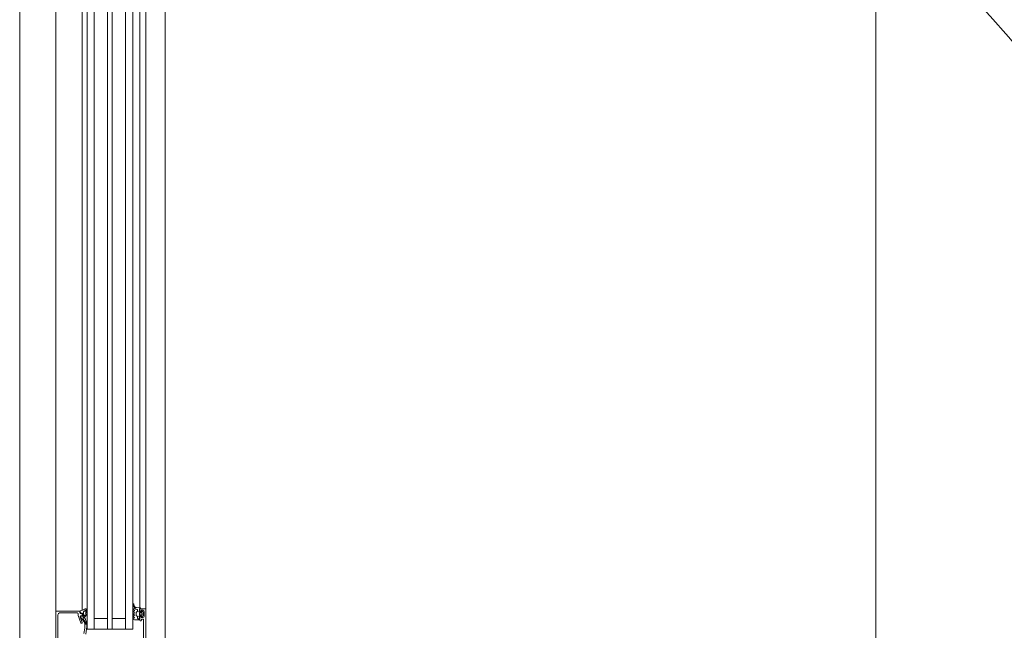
# Model space of a CAD drawing. Header units: centimetres. Extents: x -1737 to 22393, y -8842 to 3838.
# Tile 15 of 174: x -577 to -495, y 1146 to 1197. Entities that reach past the tile are written whole.
import ezdxf

# ---------------------------------------------------------------- set-up
doc = ezdxf.new("R2010")
doc.units = ezdxf.units.CM
doc.linetypes.add('Dash', pattern=[60, 30, -30])
for name, color, linetype, lineweight in [('A-ANNO-DIMS', 211, 'Continuous', 13), ('A-ANNO-DIMS-100', 211, 'Continuous', 13), ('A-DETL-GENF', 92, 'Continuous', 9), ('A-DOOR', 31, 'Continuous', 13), ('A-DOOR-HDLN', 31, 'Continuous', 13), ('A-GLAZ-CWMG', 51, 'Continuous', 13)]:
    doc.layers.add(name, color=color, linetype=linetype, lineweight=lineweight)
doc.styles.add('Arial Narrow_2', font='ARIALN.TTF', dxfattribs={"height": 20})
doc.dimstyles.new('Diagonal_1_100__0__wewnętrzne', dxfattribs={"dimscale": 30.48, "dimtxt": 20.468619, "dimasz": 0.656168, "dimexe": 0.164042, "dimexo": 0.0625, "dimgap": 0.032808, "dimtad": 1, "dimdec": 0, "dimdsep": 46, "dimtxsty": 'Arial Narrow_2', "dimblk1": 'OBLIQUE', "dimblk2": 'OBLIQUE', "dimsah": 1, "dimcen": 0.09, "dimazin": 0, "dimtfac": 1, "dimtdec": 4, "dimtix": 1, "dimtmove": 0, "dimatfit": 3, "dimfxl": 0, "dimtvp": 1, "dimtolj": 1, "dimtzin": 0, "dimarcsym": 0})

# ---------------------------------------------------------------- blocks, each defined once
blk = doc.blocks.new('Schueco_FWS_ADS-75-SimplySmart_out_Family-02 - FWS SI insert unit-2606717-3_piętro I __3_90 m_ - stan projektowany')
at = {"layer": 'A-DETL-GENF'}
for p, q in [((-76.25, 6.6), (76.25, 6.6)), ((-55.25, 4.4), (6.9, 4.4)), ((-55.25, 4), (6.9, 4)), ((-55.25, 3.4), (6.9, 3.4)), ((-55.25, 2.3), (6.9, 2.3)), ((-55.25, 1.9), (6.9, 1.9)), ((-55.25, 0.8), (6.9, 0.8)), ((-55.25, 0.2), (6.9, 0.2)), ((-55.25, -0.4), (6.9, -0.4)), ((75.35, -0.9), (-75.35, -0.9))]:
    blk.add_line(p, q, dxfattribs=at)
at = {"layer": 'A-DOOR'}
for p, q in [((-59.4, 6.6), (-54.5, 6.6)), ((-59.55, 6.43), (-61.86, 6.43)), ((-59.4, 4.8), (-59.4, 6.28)), ((-59.888, 4.315), (-60.317, 4.063)), ((-60.286, 4.153), (-60.047, 4.297)), ((-59.87, 4.163), (-60.284, 4.021)), ((-60.25, 4.45), (-60.25, 4.482)), ((-60.217, 4.529), (-59.618, 4.747)), ((-59.717, 4.573), (-60.183, 4.403)), ((-59.74, 4.329), (-59.837, 4.329)), ((-59.749, 4.54), (-59.722, 4.54)), ((-59.7, 4.155), (-59.74, 4.21)), ((-59.692, 4.514), (-59.679, 4.411)), ((-59.494, 4.03), (-59.661, 4.121)), ((-59.65, 4.45), (-59.65, 4.526)), ((-59.649, 4.385), (-59.439, 4.385)), ((-59.601, 4.75), (-59.45, 4.75)), ((-59.5, 4.4), (-59.6, 4.4)), ((-59.466, 4.129), (-59.584, 4.193)), ((-59.45, 4.55), (-59.45, 4.45)), ((-59.409, 4.419), (-59.42, 4.509)), ((-59.3, 4.6), (-59.4, 4.6)), ((-59.396, 4.542), (-59.257, 4.569)), ((-59.16, 4.108), (-59.384, 4.108)), ((-59.19, 4.161), (-59.116, 4.031)), ((-59.179, 4.4), (-54.5, 4.4)), ((-54.5, 3.4), (-60.75, 3.4)), ((-59.172, 4.015), (-59.437, 4.015)), ((-54.5, 0.8), (-60.75, 0.8)), ((-59.841, 0.15), (-59.819, 0.09)), ((-59.741, 0.09), (-59.719, 0.15)), ((-59.641, 0.15), (-59.619, 0.09)), ((-59.541, 0.09), (-59.519, 0.15)), ((-59.441, 0.15), (-59.419, 0.09)), ((-59.341, 0.09), (-59.319, 0.15)), ((-59.24, 0.14), (-59.24, 0.1)), ((-58.941, 0.18), (-58.674, 0.18)), ((-58.666, 0.101), (-58.792, 0.076)), ((-58.676, 0.158), (-58.649, 0.172)), ((-61.96, -0.7), (-59.96, -0.7)), ((-60.06, -0.47), (-60.06, -0.45)), ((-60.01, -0.4), (-59.73, -0.4)), ((-59.96, -0.52), (-60.01, -0.52)), ((-59.74, -0.37), (-59.95, -0.37)), ((-59.91, -0.65), (-59.91, -0.57)), ((-59.878, -0.37), (-59.878, -0.25)), ((-59.828, -0.2), (-59.717, -0.2)), ((-59.597, -0.685), (-59.701, -0.581)), ((-59.68, -0.53), (-59.67, -0.53)), ((-59.68, -0.75), (-59.28, -0.75)), ((-59.673, -0.175), (-59.633, -0.105)), ((-59.64, -0.5), (-59.64, -0.37)), ((-59.59, -0.08), (-59.366, -0.08)), ((-59.398, -0.7), (-59.562, -0.7)), ((-59.56, -0.42), (-59.56, -0.53)), ((-59.45, -0.37), (-59.51, -0.37)), ((-59.51, -0.58), (-59.45, -0.58)), ((-59.4, -0.53), (-59.4, -0.42)), ((-59.259, -0.581), (-59.363, -0.685)), ((-59.323, -0.105), (-59.282, -0.175)), ((-59.32, -0.37), (-59.32, -0.5)), ((-59.29, -0.53), (-59.28, -0.53)), ((-59.239, -0.2), (-59.174, -0.2)), ((-59.23, -0.4), (-59.1, -0.4)), ((-59.05, -0.45), (-59.05, -0.85)), ((-58.953, -0.103), (-58.98, -0.41)), ((-58.978, -0.4), (-54.5, -0.4)), ((-59.1, -0.9), (-70.9, -0.9)), ((-59.1, -0.9), (-54.5, -0.9))]:
    blk.add_line(p, q, dxfattribs=at)
at = {"layer": 'A-DOOR', "flags": 128}
for points in [[(-62.1, 6.48), (-62.2, 6.48), (-62.2, 6.6), (-59.25, 6.6), (-59.25, 4.65)], [(-59.639, 4.241), (-59.677, 4.303), (-59.341, 4.303)], [(-54.5, 4), (-60.75, 4), (-60.75, 0.2), (-54.5, 0.2)], [(-59.85, 3.4), (-59.85, 2.3), (-60.75, 2.3), (-54.5, 2.3)], [(-59.85, 0.8), (-59.85, 1.9), (-60.75, 1.9), (-54.5, 1.9)], [(-59.98, -0.34), (-59.98, 0.06), (-59.915, 0.16)], [(-59.68, -0.45), (-59.68, -0.5), (-59.78, -0.5), (-59.78, -0.65)], [(-59.18, -0.65), (-59.18, -0.5), (-59.28, -0.5), (-59.28, -0.45)], [(-59.02, -0.45), (-59.02, -0.37), (-59.22, -0.37)]]:
    blk.add_lwpolyline(points, dxfattribs=at)
at = {"layer": 'A-DOOR'}
for centre, radius, start, end in [((-59.55, 6.28), 0.15, 0, 90), ((-60.417, 7.009), 2.994, 255.77229, 272.11829), ((-60.418, 7.009), 2.834, 255.78562, 268.47774), ((-60.472, 4.975), 0.8, 268.47136, 296.38612), ((-60.247, 4.089), 0.075, 121.1063, 200.01494), ((-60.2, 4.482), 0.05, 110, 180), ((-60.2, 4.45), 0.05, 180, 290), ((-60.641, 5.282), 1.15, 297.16974, 319.15177), ((-59.837, 4.229), 0.1, 90, 120.38356), ((-59.896, 4.239), 0.08, 289.01012, 333.04437), ((-59.78, 4.18), 0.05, 36.36663, 153.04437), ((-59.749, 4.51), 0.03, 90, 139.15177), ((-59.734, 4.253), 0.0764, 29.93292, 94.26445), ((-59.722, 4.51), 0.03, 7.05644, 90), ((-59.7, 4.526), 0.05, 0, 110), ((-59.603, 4.226), 0.12, 216.36663, 241.36663), ((-59.649, 4.415), 0.03, 187.05644, 270), ((-59.6, 4.45), 0.05, 180, 270), ((-59.503, 4.342), 0.17, 216.46341, 241.46341), ((-59.601, 4.7), 0.05, 90, 110), ((-59.5, 4.45), 0.05, 270, 0), ((-59.384, 4.278), 0.17, 241.46341, 270.07281), ((-59.45, 4.8), 0.05, 270, 0), ((-59.4, 4.55), 0.05, 90, 180), ((-59.439, 4.415), 0.03, 270, 7.20768), ((-59.39, 4.513), 0.03, 100.99409, 188.11799), ((-59.341, 4.243), 0.06, 33.30213, 90), ((-59.3, 4.65), 0.05, 270, 0), ((-57.913, 5.398), 1.777, 219.13554, 223.72657), ((-59.25, 4.54), 0.03, 11.42681, 102.35649), ((-58.29, 4.734), 0.95, 191.42681, 214.05102), ((-59.225, 4.141), 0.04, 29.6254, 45.03606), ((-59.176, 4.135), 0.12, 271.99234, 34.05102), ((-60.31, 4.097), 0.08, 272.11057, 289.01012), ((-59.437, 4.135), 0.12, 241.36663, 270.00389), ((-59.88, 0.14), 0.04, 14.99947, 150.00033), ((-59.78, 0.1), 0.04, 195.00018, 344.99982), ((-59.68, 0.14), 0.04, 14.99956, 165.00044), ((-59.58, 0.1), 0.04, 195.00017, 344.99983), ((-59.48, 0.14), 0.04, 14.99956, 165.00044), ((-59.38, 0.1), 0.04, 195.00018, 344.99982), ((-59.28, 0.14), 0.04, 359.99978, 165.00028), ((-59.2, 0.1), 0.04, 180, 319.67921), ((-58.941, -0.12), 0.3, 89.99867, 139.68018), ((-58.753, -0.244), 0.381, 91.89948, 167.34011), ((-58.754, -0.12), 0.2, 101.0025, 174.99179), ((-58.799, 0.478), 0.343, 275.60113, 291.05367), ((-58.674, 0.14), 0.04, 281.01056, 90.08089), ((-60.01, -0.45), 0.05, 90, 180), ((-60.01, -0.47), 0.05, 180, 270), ((-59.95, -0.34), 0.03, 180, 270), ((-59.96, -0.57), 0.05, 360, 90), ((-59.96, -0.65), 0.05, 270, 0), ((-59.828, -0.25), 0.05, 90, 180), ((-59.68, -0.65), 0.1, 180, 270), ((-59.69, -0.37), 0.05, 359.99936, 179.99936), ((-59.73, -0.45), 0.05, 0, 90), ((-59.717, -0.15), 0.05, 270, 330), ((-59.68, -0.56), 0.03, 89.99995, 225.00193), ((-59.67, -0.5), 0.03, 270, 0), ((-59.59, -0.13), 0.05, 90, 150), ((-59.562, -0.65), 0.05, 224.9723, 270), ((-59.51, -0.42), 0.05, 89.99888, 180.00112), ((-59.51, -0.53), 0.05, 179.99786, 270.00214), ((-59.45, -0.42), 0.05, 359.99888, 90.00112), ((-59.45, -0.53), 0.05, 269.99786, 0.00214), ((-59.398, -0.65), 0.05, 270, 315.02016), ((-59.366, -0.13), 0.05, 30, 90), ((-59.27, -0.37), 0.05, 0, 180), ((-59.29, -0.5), 0.03, 180, 270), ((-59.239, -0.15), 0.05, 210, 270), ((-59.23, -0.45), 0.05, 90, 180), ((-59.28, -0.56), 0.03, 315.00341, 89.99452), ((-59.28, -0.65), 0.1, 270, 360), ((-59.174, -0.15), 0.05, 270, 347.87339), ((-59.1, -0.45), 0.05, 360, 90), ((-59.02, -0.41), 0.04, 270.00008, 359.99936), ((-59.1, -0.85), 0.05, 270, 0)]:
    blk.add_arc(centre, radius, start, end, dxfattribs=at)
at = {"layer": 'A-DOOR-HDLN', "linetype": 'Dash', "lineweight": 9}
blk.add_arc((-72.45, -1.9), 93.35, 270, 0, dxfattribs=at)
blk = doc.blocks.new('Rectangular Mullion - Schueco_FWS-50-SI_Tran_CovCap-20mm_Tran-55mm-2606714-3_piętro I __3_90 m_ - stan projektowany')
at = {"layer": 'A-GLAZ-CWMG', "lineweight": 9}
for p, q in [((-577.233, 1130.826), (-577.233, 1222.527)), ((-565.133, 1214.059), (-565.133, 1130.826))]:
    blk.add_line(p, q, dxfattribs=at)
blk = doc.blocks.new('DIMBLOCK61-3_piętro I __3_90 m_ - stan projektowany')
at = {"layer": 'A-ANNO-DIMS-100', "transparency": 16777216}
for p, q in [((-506.044, 1383.326), (-516.044, 1393.326)), ((-511.044, 1383.326), (-501.044, 1383.326)), ((-506.044, 1383.326), (-511.044, 1383.326)), ((-506.044, 1123.326), (-506.044, 1383.326)), ((-506.044, 1383.326), (-496.044, 1373.326)), ((-506.044, 1123.326), (-516.044, 1133.326)), ((-501.044, 1123.326), (-511.044, 1123.326)), ((-506.044, 1123.326), (-496.044, 1113.326)), ((-506.044, 1123.326), (-501.044, 1123.326))]:
    blk.add_line(p, q, dxfattribs=at)
at = {"layer": 'A-ANNO-DIMS-100', "color": 0, "transparency": 16777216, "insert": (-532.892, 1234.319), "char_height": 20, "width": 45.61578, "attachment_point": 1, "rotation": 90, "line_spacing_factor": 0.974696, "style": 'Arial Narrow_2'}
blk.add_mtext('260', dxfattribs=at)
blk = doc.blocks.new('_Oblique')
at = {"color": 0, "linetype": 'ByBlock', "lineweight": -2}
blk.add_line((-0.5, -0.5), (0.5, 0.5), dxfattribs=at)

msp = doc.modelspace()

# ---------------------------------------------------------------- block references
at = {"layer": 'A-DOOR', "rotation": 90.00000000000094}
msp.add_blockref('Schueco_FWS_ADS-75-SimplySmart_out_Family-02 - FWS SI insert unit-2606717-3_piętro I __3_90 m_ - stan projektowany', (-567.633, 1207.076), dxfattribs=at)
at = {"layer": 'A-GLAZ-CWMG', "lineweight": 9}
msp.add_blockref('Rectangular Mullion - Schueco_FWS-50-SI_Tran_CovCap-20mm_Tran-55mm-2606714-3_piętro I __3_90 m_ - stan projektowany', (0, 0), dxfattribs=at)

# ---------------------------------------------------------------- dimensions: what is measured, and where the dimension line sits
at = {"layer": 'A-ANNO-DIMS'}
dim = msp.add_linear_dim(base=(-506.044, 1383.326), p1=(-501.044, 1123.326), p2=(-511.044, 1383.326), angle=90, dimstyle='Diagonal_1_100__0__wewnętrzne', override={"dimpost": '<>', "dimfxl": 260.192237}, dxfattribs=at)
dim.commit()
dim.dimension.update_dxf_attribs({"geometry": 'DIMBLOCK61-3_piętro I __3_90 m_ - stan projektowany', "text_midpoint": (-517.255, 1253.326)})

doc.saveas('drawing.dxf')
